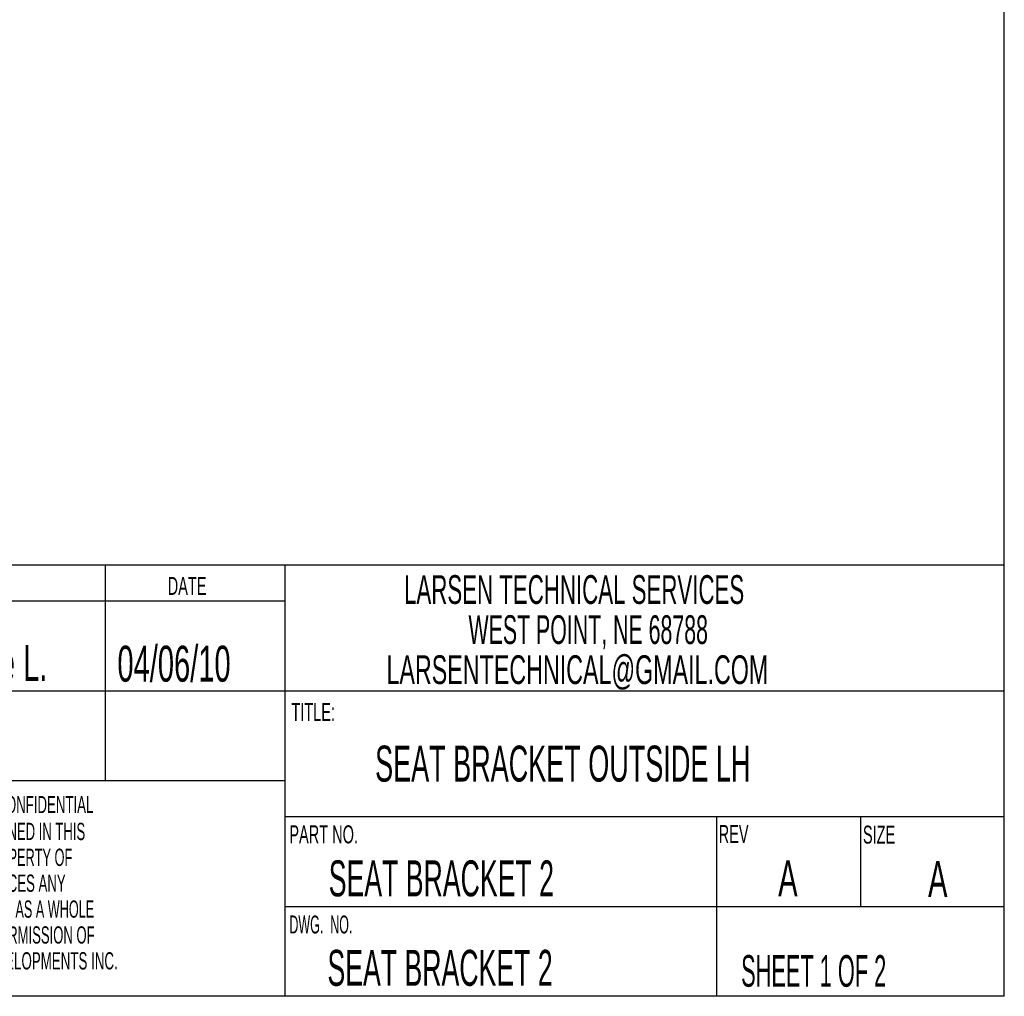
# Model space of a CAD drawing. Extents: x 2.2 to 63.7, y 2.3 to 48.8.
# Tile 6 of 7: x 43.2 to 63.7, y 2.3 to 22.6. Entities that reach past the tile are written whole.
import ezdxf

# ---------------------------------------------------------------- set-up
doc = ezdxf.new("R2010")
doc.units = 0
doc.layers.get('0').update_dxf_attribs({"linetype": 'CONTINUOUS'})
doc.layers.add('TITLE_BLOCK', color=7, linetype='CONTINUOUS')
doc.styles.add('SLDTEXTSTYLE0', font='TXT', dxfattribs={"width": 0.561786})
doc.styles.add('SLDTEXTSTYLE1', font='TXT', dxfattribs={"width": 0.554583})
doc.styles.add('SLDTEXTSTYLE10', font='TXT', dxfattribs={"width": 0.552845})
doc.styles.add('SLDTEXTSTYLE11', font='TXT', dxfattribs={"width": 0.571389})
doc.styles.add('SLDTEXTSTYLE12', font='TXT', dxfattribs={"width": 0.548281})
doc.styles.add('SLDTEXTSTYLE13', font='TXT', dxfattribs={"width": 0.5775})
doc.styles.add('SLDTEXTSTYLE14', font='TXT', dxfattribs={"width": 0.558462})
doc.styles.add('SLDTEXTSTYLE15', font='TXT', dxfattribs={"width": 0.578696})
doc.styles.add('SLDTEXTSTYLE2', font='TXT', dxfattribs={"width": 0.51425})
doc.styles.add('SLDTEXTSTYLE4', font='TXT', dxfattribs={"width": 0.605})
doc.styles.add('SLDTEXTSTYLE5', font='TXT', dxfattribs={"width": 0.518571})
doc.styles.add('SLDTEXTSTYLE8', font='TXT', dxfattribs={"width": 0.581731})
doc.styles.add('SLDTEXTSTYLE9', font='TXT', dxfattribs={"width": 0.565968})

# ---------------------------------------------------------------- blocks, each defined once
blk = doc.blocks.new('*U32')
at = {"layer": 'TITLE_BLOCK', "color": 7, "style": 'SLDTEXTSTYLE0', "width": 0.561786}
blk.add_text('SEAT BRACKET OUTSIDE LH', height=0.75, dxfattribs=at).set_placement((50.625, 6.733))
blk = doc.blocks.new('*U34')
at = {"layer": 'TITLE_BLOCK', "color": 7, "style": 'SLDTEXTSTYLE2', "width": 0.51425}
blk.add_text('SHEET 1 OF 2', height=0.66, dxfattribs=at).set_placement((58.259, 2.452))
blk = doc.blocks.new('*U36')
at = {"layer": 'TITLE_BLOCK', "color": 7, "style": 'SLDTEXTSTYLE4', "width": 0.605}
blk.add_text('REV', height=0.375, dxfattribs=at).set_placement((57.79, 5.451))
blk = doc.blocks.new('*U37')
at = {"layer": 'TITLE_BLOCK', "color": 7, "style": 'SLDTEXTSTYLE5', "width": 0.518571}
blk.add_text('DWG.  NO.', height=0.375, dxfattribs=at).set_placement((48.836, 3.564))
blk = doc.blocks.new('*U38')
at = {"layer": 'TITLE_BLOCK', "color": 7, "style": 'SLDTEXTSTYLE4', "width": 0.605}
blk.add_text('A', height=0.75, dxfattribs=at).set_placement((62.158, 4.324))
blk = doc.blocks.new('*U39')
at = {"layer": 'TITLE_BLOCK', "color": 7, "style": 'SLDTEXTSTYLE4', "width": 0.605}
blk.add_text('SIZE', height=0.375, dxfattribs=at).set_placement((60.799, 5.439))
blk = doc.blocks.new('*U40')
at = {"layer": 'TITLE_BLOCK', "color": 7, "style": 'SLDTEXTSTYLE4', "width": 0.605}
blk.add_text('TITLE:', height=0.375, dxfattribs=at).set_placement((48.878, 7.995))
blk = doc.blocks.new('*U42')
at = {"layer": 'TITLE_BLOCK', "color": 7, "style": 'SLDTEXTSTYLE4', "width": 0.605}
blk.add_text('DATE', height=0.375, dxfattribs=at).set_placement((46.298, 10.628))
blk = doc.blocks.new('*U66')
at = {"layer": 'TITLE_BLOCK', "color": 7, "style": 'SLDTEXTSTYLE8', "width": 0.581731}
blk.add_text('PROPRIETARY AND CONFIDENTIAL', height=0.35468, dxfattribs=at).set_placement((40.01, 6.077))
blk = doc.blocks.new('*U67')
at = {"layer": 'TITLE_BLOCK', "color": 0, "style": 'SLDTEXTSTYLE9', "width": 0.565968}
blk.add_text('THE INFORMATION CONTAINED IN THIS', height=0.36, dxfattribs=at).set_placement((0, 0.104))
blk = doc.blocks.new('*U68')
at = {"layer": 'TITLE_BLOCK', "color": 0, "style": 'SLDTEXTSTYLE10', "width": 0.552845}
blk.add_text('DRAWING IS THE SOLE PROPERTY OF', height=0.36, dxfattribs=at).set_placement((0, -0.436))
blk = doc.blocks.new('*U69')
at = {"layer": 'TITLE_BLOCK', "color": 0, "style": 'SLDTEXTSTYLE11', "width": 0.571389}
blk.add_text('LARSEN TECHNICAL SERVICES ANY', height=0.36, dxfattribs=at).set_placement((0, -0.976))
blk = doc.blocks.new('*U70')
at = {"layer": 'TITLE_BLOCK', "color": 0, "style": 'SLDTEXTSTYLE12', "width": 0.548281}
blk.add_text('REPRODUCTION IN PART OR AS A WHOLE', height=0.36, dxfattribs=at).set_placement((0, -1.516))
blk = doc.blocks.new('*U71')
at = {"layer": 'TITLE_BLOCK', "color": 0, "style": 'SLDTEXTSTYLE9', "width": 0.565968}
blk.add_text('WITHOUT THE WRITTEN PERMISSION OF', height=0.36, dxfattribs=at).set_placement((0, -2.056))
blk = doc.blocks.new('*U72')
at = {"layer": 'TITLE_BLOCK', "color": 0, "style": 'SLDTEXTSTYLE13', "width": 0.5775}
blk.add_text('DONNER INDUSTRIAL DEVELOPMENTS INC.', height=0.36, dxfattribs=at).set_placement((0, -2.596))
blk = doc.blocks.new('*U73')
at = {"layer": 'TITLE_BLOCK', "color": 0, "style": 'SLDTEXTSTYLE14', "width": 0.558462}
blk.add_text('IS  PROHIBITED.', height=0.36, dxfattribs=at).set_placement((0, -3.136))
blk = doc.blocks.new('SW_NOTE_1')
for name in ['*U67', '*U68', '*U69', '*U70', '*U71', '*U72', '*U73']:
    blk.add_blockref(name, (0, 0))
blk = doc.blocks.new('*U74')
at = {"layer": 'TITLE_BLOCK', "color": 0, "style": 'SLDTEXTSTYLE15', "width": 0.578696}
blk.add_text('LARSEN TECHNICAL SERVICES', height=0.6, dxfattribs=at).set_placement((0, 0.173))
blk = doc.blocks.new('*U75')
at = {"layer": 'TITLE_BLOCK', "color": 0, "style": 'SLDTEXTSTYLE1', "width": 0.554583}
blk.add_text('WEST POINT, NE 68788', height=0.6, dxfattribs=at).set_placement((1.344, -0.663))
blk = doc.blocks.new('*U76')
at = {"layer": 'TITLE_BLOCK', "color": 0, "style": 'SLDTEXTSTYLE4', "width": 0.605}
blk.add_text('LARSENTECHNICAL@GMAIL.COM', height=0.6, dxfattribs=at).set_placement((-0.367, -1.499))
blk = doc.blocks.new('SW_NOTE_2')
for name in ['*U74', '*U75', '*U76']:
    blk.add_blockref(name, (0, 0))
blk = doc.blocks.new('*U77')
at = {"layer": 'TITLE_BLOCK', "color": 7, "style": 'SLDTEXTSTYLE4', "width": 0.605}
blk.add_text('PART NO.', height=0.375, dxfattribs=at).set_placement((48.835, 5.445))
blk = doc.blocks.new('*U78')
at = {"layer": 'TITLE_BLOCK', "style": 'SLDTEXTSTYLE1', "width": 0.554583}
blk.add_text('SEAT BRACKET 2', height=0.75, dxfattribs=at).set_placement((49.63, 2.472))
blk = doc.blocks.new('*U79')
at = {"layer": 'TITLE_BLOCK', "color": 7, "style": 'SLDTEXTSTYLE1', "width": 0.554583}
blk.add_text('SEAT BRACKET 2', height=0.75, dxfattribs=at).set_placement((49.657, 4.339))
blk = doc.blocks.new('*U81')
at = {"layer": 'TITLE_BLOCK', "style": 'SLDTEXTSTYLE4', "width": 0.605}
blk.add_text('A', height=0.75, dxfattribs=at).set_placement((59.032, 4.34))
blk = doc.blocks.new('*U82')
at = {"layer": 'TITLE_BLOCK', "style": 'SLDTEXTSTYLE4', "width": 0.605}
blk.add_text('Mike L.', height=0.75, dxfattribs=at).set_placement((41.833, 8.831))
blk = doc.blocks.new('*U83')
at = {"layer": 'TITLE_BLOCK', "style": 'SLDTEXTSTYLE4', "width": 0.605}
blk.add_text('04/06/10', height=0.75, dxfattribs=at).set_placement((45.249, 8.818))

msp = doc.modelspace()

# ---------------------------------------------------------------- linework, layer by layer
at = {"layer": 'TITLE_BLOCK'}
for p, q in [((63.748, 2.253), (63.748, 48.753)), ((32.248, 11.253), (63.748, 11.253)), ((44.998, 6.753), (44.998, 11.253)), ((48.748, 2.253), (48.748, 11.253)), ((32.248, 10.503), (48.748, 10.503)), ((32.248, 8.628), (63.748, 8.628)), ((32.248, 6.753), (48.748, 6.753)), ((48.748, 6.003), (63.748, 6.003)), ((57.748, 6.003), (57.748, 2.253)), ((60.748, 6.003), (60.748, 4.128)), ((48.748, 4.128), (63.748, 4.128)), ((63.748, 2.253), (2.248, 2.253))]:
    msp.add_line(p, q, dxfattribs=at)

# ---------------------------------------------------------------- block references
for name in ['*U42', '*U82', '*U83', '*U40', '*U32', '*U66', '*U77', '*U36', '*U39', '*U79', '*U81', '*U38', '*U37', '*U78', '*U34']:
    msp.add_blockref(name, (0, 0))
at = {"layer": 'TITLE_BLOCK', "color": 7}
for name, p in [('SW_NOTE_2', (51.228, 10.267)), ('SW_NOTE_1', (39.324, 5.409))]:
    msp.add_blockref(name, p, dxfattribs=at)

doc.saveas('drawing.dxf')
